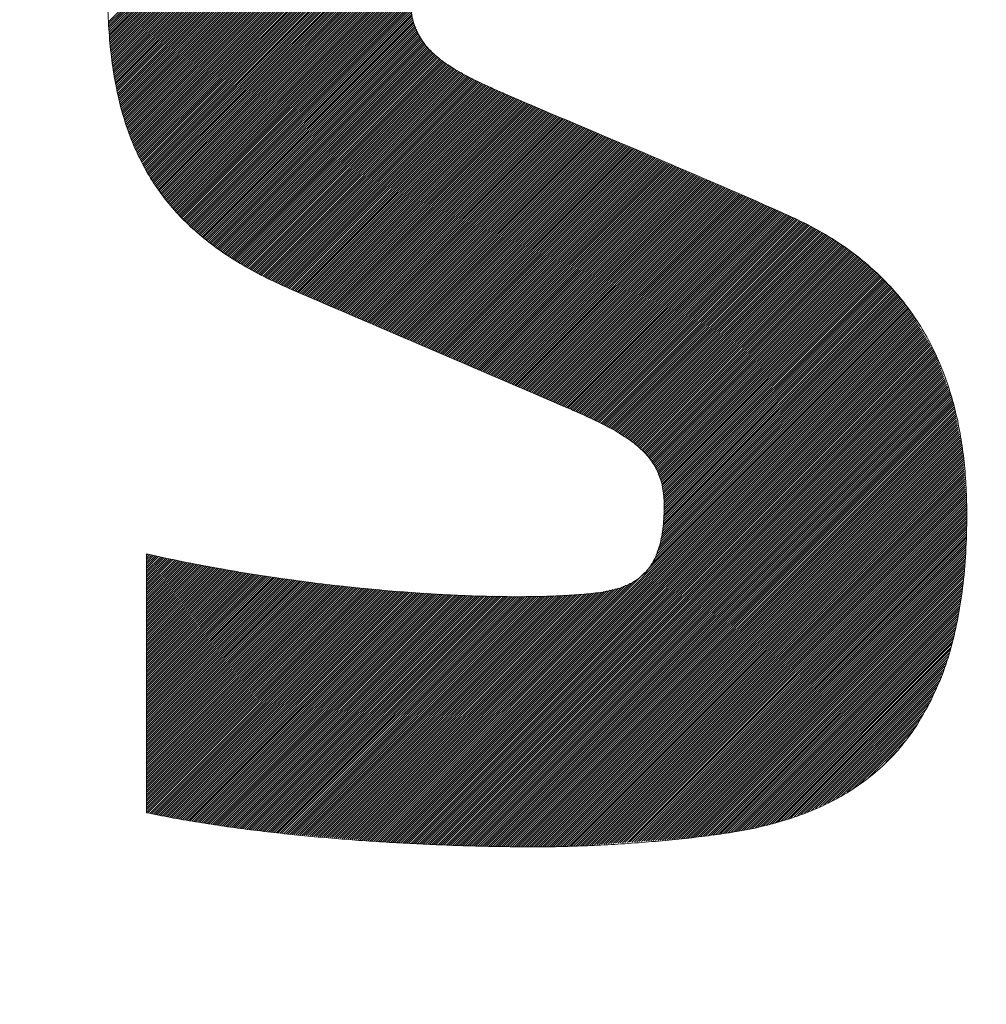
# Model space of a CAD drawing. Header units: millimetres. Extents: x 0 to 1076, y 0 to 742.
# Tile 59 of 124: x 153.4 to 157.36, y 484.41 to 488.45. Entities that reach past the tile are written whole.
import ezdxf

# ---------------------------------------------------------------- set-up
doc = ezdxf.new("R2010")
doc.units = ezdxf.units.MM
doc.header["$LTSCALE"] = 0.454724
doc.layers.add('NoLayerName_001', color=7, linetype='Continuous')
doc.layers.add('NoLayerName_002', color=7, linetype='Continuous')

# ---------------------------------------------------------------- blocks, each defined once
blk = doc.blocks.new('JZB_0009')
at = {"layer": 'NoLayerName_002', "color": 7, "linetype": 'Continuous', "lineweight": 25}
for p, q in [((21.2527, 4.8691), (19.7639, 3.3803)), ((21.2623, 4.8697), (19.7642, 3.3717)), ((21.2718, 4.8704), (19.7645, 3.3631)), ((21.2814, 4.871), (19.7652, 3.3548)), ((21.291, 4.8717), (19.7659, 3.3466)), ((21.3005, 4.8724), (19.7666, 3.3384)), ((21.3101, 4.873), (19.7673, 3.3302)), ((21.3197, 4.8737), (19.7681, 3.3221)), ((21.3293, 4.8744), (19.7688, 3.3139)), ((21.3388, 4.875), (19.7695, 3.3057)), ((21.3484, 4.8757), (19.7702, 3.2975)), ((21.358, 4.8764), (19.7709, 3.2893)), ((21.3676, 4.877), (19.7717, 3.2811)), ((21.3771, 4.8777), (19.7724, 3.273)), ((21.3862, 4.8779), (19.7731, 3.2648)), ((21.3953, 4.8781), (19.7738, 3.2566)), ((21.4044, 4.8783), (19.7746, 3.2484)), ((21.4135, 4.8784), (19.7753, 3.2402)), ((21.4226, 4.8786), (19.7765, 3.2325)), ((21.4317, 4.8788), (19.7776, 3.2247)), ((21.4408, 4.879), (19.7788, 3.217)), ((21.4499, 4.8792), (19.78, 3.2093)), ((21.4589, 4.8793), (19.7812, 3.2016)), ((21.468, 4.8795), (19.7824, 3.1938)), ((21.4771, 4.8797), (19.7836, 3.1861)), ((21.4862, 4.8799), (19.7847, 3.1784)), ((21.4952, 4.8799), (19.7859, 3.1707)), ((21.5041, 4.88), (19.7871, 3.1629)), ((21.5131, 4.88), (19.7883, 3.1552)), ((21.522, 4.88), (19.7895, 3.1475)), ((21.5309, 4.88), (19.7907, 3.1398)), ((21.5398, 4.88), (19.7918, 3.132)), ((21.5487, 4.88), (19.7931, 3.1244)), ((21.5575, 4.8799), (19.7948, 3.1172)), ((21.5663, 4.8798), (19.7965, 3.1099)), ((21.5752, 4.8797), (19.7981, 3.1027)), ((21.584, 4.8797), (19.7998, 3.0955)), ((21.5928, 4.8796), (19.8014, 3.0882)), ((21.6016, 4.8795), (19.8031, 3.081)), ((21.6105, 4.8794), (19.8048, 3.0737)), ((21.6193, 4.8793), (19.8064, 3.0665)), ((21.6281, 4.8792), (19.8081, 3.0592)), ((21.6369, 4.8792), (19.8098, 3.052)), ((21.6458, 4.8791), (19.8114, 3.0447)), ((21.6546, 4.879), (19.8131, 3.0375)), ((21.6633, 4.8788), (19.8147, 3.0302)), ((21.672, 4.8786), (19.8164, 3.023)), ((21.6807, 4.8784), (19.8183, 3.016)), ((21.6894, 4.8781), (19.8205, 3.0093)), ((21.6981, 4.8779), (19.8227, 3.0025)), ((21.7067, 4.8777), (19.8248, 2.9958)), ((21.7154, 4.8775), (19.827, 2.989)), ((21.7241, 4.8772), (19.8291, 2.9823)), ((21.7328, 4.877), (19.8313, 2.9755)), ((21.7415, 4.8768), (19.8334, 2.9687)), ((21.7501, 4.8766), (19.8356, 2.962)), ((21.7588, 4.8763), (19.8377, 2.9552)), ((21.7675, 4.8761), (19.8399, 2.9485)), ((21.7762, 4.8759), (19.8421, 2.9417)), ((21.7849, 4.8757), (19.8442, 2.935)), ((21.7936, 4.8754), (19.8464, 2.9282)), ((21.8022, 4.8752), (19.8485, 2.9215)), ((21.8109, 4.875), (19.8511, 2.9151)), ((21.8196, 4.8747), (19.8537, 2.9089)), ((21.8283, 4.8745), (19.8564, 2.9026)), ((21.837, 4.8743), (19.8591, 2.8964)), ((21.8456, 4.8741), (19.8617, 2.8901)), ((21.8543, 4.8738), (19.8644, 2.8839)), ((21.863, 4.8736), (19.867, 2.8776)), ((21.8717, 4.8734), (19.8697, 2.8714)), ((21.8804, 4.8731), (19.8723, 2.8651)), ((21.8889, 4.8727), (19.875, 2.8588)), ((21.8974, 4.8723), (19.8776, 2.8526)), ((21.9059, 4.8719), (19.8803, 2.8463)), ((21.9144, 4.8715), (19.8829, 2.8401)), ((21.9229, 4.8711), (19.8856, 2.8338)), ((21.9314, 4.8707), (19.8882, 2.8276)), ((21.9399, 4.8703), (19.8914, 2.8218)), ((21.9484, 4.8699), (19.8945, 2.816)), ((21.9569, 4.8695), (19.8977, 2.8103)), ((21.9654, 4.8691), (19.9008, 2.8045)), ((21.9739, 4.8687), (19.904, 2.7988)), ((21.9824, 4.8683), (19.9071, 2.793)), ((21.9909, 4.8678), (19.9103, 2.7873)), ((21.9994, 4.8674), (19.9134, 2.7815)), ((22.0079, 4.867), (19.9166, 2.7757)), ((22.0164, 4.8666), (19.9197, 2.77)), ((22.0249, 4.8662), (19.9229, 2.7642)), ((22.0334, 4.8658), (19.926, 2.7585)), ((22.0419, 4.8654), (19.9292, 2.7527)), ((22.0504, 4.865), (19.9323, 2.747)), ((22.0589, 4.8646), (19.9355, 2.7412)), ((22.0674, 4.8642), (19.9391, 2.7359)), ((22.0759, 4.8638), (19.9427, 2.7306)), ((22.0844, 4.8634), (19.9464, 2.7253)), ((22.0929, 4.863), (19.95, 2.7201)), ((22.1014, 4.8626), (19.9536, 2.7148)), ((22.1099, 4.8621), (19.9573, 2.7095)), ((22.1181, 4.8615), (19.9609, 2.7043)), ((22.1264, 4.8608), (19.9646, 2.699)), ((22.1346, 4.8601), (19.9682, 2.6937)), ((22.1428, 4.8594), (19.9718, 2.6885)), ((22.151, 4.8587), (19.9755, 2.6832)), ((22.1592, 4.858), (19.9791, 2.6779)), ((22.1675, 4.8574), (19.9828, 2.6726)), ((22.1757, 4.8567), (19.9864, 2.6674)), ((21.0618, 3.7339), (19.99, 2.6621)), ((21.0436, 3.7068), (19.9939, 2.6571)), ((21.0353, 3.6896), (19.9981, 2.6523)), ((21.0304, 3.6757), (20.0022, 2.6475)), ((21.0254, 3.6619), (20.0063, 2.6427)), ((21.0205, 3.648), (20.0104, 2.6379)), ((21.0156, 3.6342), (20.0145, 2.6331)), ((21.0139, 3.6236), (20.0186, 2.6283)), ((21.0123, 3.6131), (20.0227, 2.6235)), ((21.0106, 3.6025), (20.0268, 2.6187)), ((21.0089, 3.5919), (20.0309, 2.6139)), ((21.0072, 3.5813), (20.0351, 2.6091)), ((21.0056, 3.5708), (20.0392, 2.6043)), ((21.0039, 3.5602), (20.0433, 2.5995)), ((21.0028, 3.5502), (20.0474, 2.5947)), ((21.0025, 3.541), (20.0515, 2.5899)), ((21.0023, 3.5318), (20.0556, 2.5851)), ((21.002, 3.5227), (20.0601, 2.5808)), ((21.0018, 3.5135), (20.0647, 2.5764)), ((21.0015, 3.5043), (20.0693, 2.5721)), ((21.0013, 3.4952), (20.0738, 2.5677)), ((21.001, 3.486), (20.0784, 2.5634)), ((21.0008, 3.4768), (20.0829, 2.559)), ((21.0005, 3.4677), (20.0875, 2.5547)), ((21.0007, 3.459), (20.0921, 2.5503)), ((21.0018, 3.4512), (20.0966, 2.546)), ((21.0029, 3.4433), (20.1012, 2.5416)), ((21.004, 3.4355), (20.1057, 2.5373)), ((21.0051, 3.4277), (20.1103, 2.5329)), ((21.0062, 3.4199), (20.1149, 2.5286)), ((21.0072, 3.4121), (20.1194, 2.5243)), ((21.0083, 3.4043), (20.124, 2.5199)), ((21.0094, 3.3964), (20.1286, 2.5156)), ((21.0105, 3.3886), (20.1335, 2.5116)), ((21.0127, 3.3819), (20.1384, 2.5076)), ((21.0152, 3.3755), (20.1434, 2.5037)), ((21.0178, 3.3692), (20.1484, 2.4998)), ((21.0203, 3.3628), (20.1534, 2.4959)), ((21.0229, 3.3564), (20.1584, 2.492)), ((21.0254, 3.3501), (20.1634, 2.488)), ((21.0279, 3.3437), (20.1684, 2.4841)), ((21.0305, 3.3373), (20.1734, 2.4802)), ((21.033, 3.3309), (20.1783, 2.4763)), ((21.0356, 3.3246), (20.1833, 2.4723)), ((21.039, 3.3191), (20.1883, 2.4684)), ((21.0428, 3.314), (20.1933, 2.4645)), ((21.0466, 3.3089), (20.1983, 2.4606)), ((21.0504, 3.3037), (20.2033, 2.4567)), ((21.0542, 3.2986), (20.2083, 2.4527)), ((21.058, 3.2935), (20.2133, 2.4489)), ((21.0617, 3.2884), (20.2187, 2.4454)), ((21.0655, 3.2833), (20.2241, 2.4418)), ((21.0693, 3.2782), (20.2295, 2.4383)), ((21.0731, 3.273), (20.2349, 2.4348)), ((21.0769, 3.2679), (20.2403, 2.4313)), ((21.0815, 3.2636), (20.2456, 2.4277)), ((21.0863, 3.2595), (20.251, 2.4242)), ((21.0911, 3.2554), (20.2564, 2.4207)), ((21.0958, 3.2512), (20.2618, 2.4172)), ((21.1006, 3.2471), (20.2672, 2.4136)), ((21.1054, 3.2429), (20.2726, 2.4101)), ((21.1101, 3.2388), (20.2779, 2.4066)), ((21.1149, 3.2347), (20.2833, 2.4031)), ((21.1197, 3.2305), (20.2887, 2.3995)), ((21.1245, 3.2264), (20.2941, 2.396)), ((21.1292, 3.2223), (20.2995, 2.3925)), ((21.134, 3.2181), (20.3049, 2.389)), ((21.1393, 3.2145), (20.3106, 2.3858)), ((21.1448, 3.2111), (20.3164, 2.3827)), ((21.1502, 3.2076), (20.3221, 2.3795)), ((21.1557, 3.2042), (20.3279, 2.3763)), ((21.1612, 3.2007), (20.3336, 2.3732)), ((21.1666, 3.1973), (20.3394, 2.37)), ((21.1721, 3.1938), (20.3451, 2.3669)), ((21.1776, 3.1904), (20.3509, 2.3637)), ((21.183, 3.187), (20.3566, 2.3605)), ((21.1885, 3.1835), (20.3623, 2.3574)), ((21.194, 3.1801), (20.3681, 2.3542)), ((21.1994, 3.1766), (20.3738, 2.3511)), ((21.2049, 3.1732), (20.3796, 2.3479)), ((21.2104, 3.1698), (20.3853, 2.3447)), ((21.2163, 3.1668), (20.3911, 2.3416)), ((21.2222, 3.1638), (20.3968, 2.3384)), ((21.2281, 3.1608), (20.4026, 2.3353)), ((21.2341, 3.1578), (20.4084, 2.3322)), ((21.24, 3.1548), (20.4145, 2.3293)), ((21.2459, 3.1518), (20.4206, 2.3265)), ((21.2518, 3.1489), (20.4266, 2.3237)), ((21.2577, 3.1459), (20.4327, 2.3209)), ((21.2636, 3.1429), (20.4388, 2.318)), ((21.2696, 3.1399), (20.4449, 2.3152)), ((21.2755, 3.1369), (20.451, 2.3124)), ((21.2814, 3.1339), (20.4571, 2.3096)), ((21.2873, 3.1309), (20.4631, 2.3067)), ((21.2932, 3.1279), (20.4692, 2.3039)), ((21.2991, 3.1249), (20.4753, 2.3011)), ((21.3052, 3.122), (20.4814, 2.2982)), ((21.3113, 3.1193), (20.4875, 2.2954)), ((21.3175, 3.1166), (20.4935, 2.2926)), ((21.3237, 3.1138), (20.4996, 2.2898)), ((21.3299, 3.1111), (20.5057, 2.2869)), ((21.336, 3.1084), (20.5118, 2.2841)), ((21.3422, 3.1056), (20.5179, 2.2813)), ((21.3484, 3.1029), (20.524, 2.2786)), ((21.3545, 3.1001), (20.5303, 2.2759)), ((21.3607, 3.0974), (20.5365, 2.2732)), ((21.3669, 3.0947), (20.5428, 2.2705)), ((21.3731, 3.0919), (20.549, 2.2679)), ((21.3792, 3.0892), (20.5552, 2.2652)), ((21.3854, 3.0865), (20.5615, 2.2625)), ((21.3916, 3.0837), (20.5677, 2.2598)), ((21.3977, 3.081), (20.5739, 2.2572)), ((21.4039, 3.0782), (20.5802, 2.2545)), ((21.4101, 3.0755), (20.5864, 2.2518)), ((21.4163, 3.0728), (20.5926, 2.2491)), ((21.4225, 3.0701), (20.5989, 2.2465)), ((21.4288, 3.0675), (20.6051, 2.2438)), ((21.435, 3.0648), (20.6113, 2.2411)), ((21.4412, 3.0621), (20.6176, 2.2385)), ((21.4475, 3.0595), (20.6238, 2.2358)), ((21.4537, 3.0568), (20.63, 2.2331)), ((21.46, 3.0541), (20.6363, 2.2304)), ((21.4662, 3.0515), (20.6425, 2.2278)), ((21.4724, 3.0488), (20.6487, 2.2251)), ((21.4787, 3.0461), (20.655, 2.2224)), ((21.4849, 3.0434), (20.6612, 2.2197)), ((21.4912, 3.0408), (20.6674, 2.2171)), ((21.4974, 3.0381), (20.6737, 2.2144)), ((21.5036, 3.0354), (20.6799, 2.2117)), ((21.5099, 3.0328), (20.6861, 2.209)), ((21.5161, 3.0301), (20.6924, 2.2064)), ((21.5224, 3.0274), (20.6986, 2.2037)), ((21.5286, 3.0248), (20.7049, 2.201)), ((21.5348, 3.0221), (20.7111, 2.1983)), ((21.5411, 3.0194), (20.7173, 2.1957)), ((21.5473, 3.0167), (20.7236, 2.193)), ((21.5535, 3.0141), (20.7298, 2.1903)), ((21.5598, 3.0114), (20.736, 2.1876)), ((21.566, 3.0087), (20.7423, 2.185)), ((21.5723, 3.0061), (20.7485, 2.1823)), ((21.5785, 3.0034), (20.7547, 2.1796)), ((21.5847, 3.0007), (20.761, 2.177)), ((21.591, 2.998), (20.7672, 2.1743)), ((21.5972, 2.9954), (20.7734, 2.1716)), ((21.6034, 2.9927), (20.7797, 2.1689)), ((21.6097, 2.99), (20.7859, 2.1663)), ((21.6159, 2.9874), (20.7921, 2.1636)), ((21.6221, 2.9847), (20.7984, 2.1609)), ((21.6284, 2.982), (20.8046, 2.1582)), ((21.6346, 2.9793), (20.8108, 2.1556)), ((21.6409, 2.9767), (20.8171, 2.1529)), ((21.6471, 2.974), (20.8233, 2.1502)), ((21.6533, 2.9713), (20.8295, 2.1475)), ((21.6596, 2.9687), (20.8358, 2.1449)), ((21.6658, 2.966), (20.842, 2.1422)), ((21.672, 2.9633), (20.8482, 2.1395)), ((21.6783, 2.9606), (20.8545, 2.1368)), ((21.6845, 2.958), (20.8607, 2.1342)), ((21.6908, 2.9553), (20.8669, 2.1315)), ((21.697, 2.9526), (20.8732, 2.1288)), ((21.7032, 2.95), (20.8794, 2.1261)), ((21.7095, 2.9473), (20.8856, 2.1235)), ((21.7157, 2.9446), (20.8919, 2.1208)), ((21.7219, 2.9419), (20.8981, 2.1181)), ((21.7282, 2.9393), (20.9044, 2.1154)), ((21.7344, 2.9366), (20.9106, 2.1128)), ((21.7406, 2.9339), (20.9168, 2.1101)), ((21.7469, 2.9312), (20.9231, 2.1074)), ((21.7531, 2.9286), (20.9293, 2.1047)), ((21.7593, 2.9259), (20.9355, 2.1021)), ((21.7656, 2.9232), (20.9418, 2.0994)), ((21.7718, 2.9206), (20.948, 2.0967)), ((21.7781, 2.9179), (20.9542, 2.0941)), ((21.7843, 2.9152), (20.9605, 2.0914)), ((21.7905, 2.9125), (20.9667, 2.0887)), ((21.7968, 2.9099), (20.9729, 2.086)), ((21.803, 2.9072), (20.9792, 2.0834)), ((21.8092, 2.9045), (20.9854, 2.0807)), ((21.8155, 2.9018), (20.9916, 2.078)), ((21.8217, 2.8992), (20.9979, 2.0753)), ((21.8279, 2.8965), (21.0041, 2.0727)), ((21.8342, 2.8938), (21.0103, 2.07)), ((21.8404, 2.8912), (21.0166, 2.0673)), ((21.8466, 2.8885), (21.0228, 2.0646)), ((21.8529, 2.8858), (21.029, 2.062)), ((21.8591, 2.8831), (21.0353, 2.0593)), ((21.8653, 2.8805), (21.0415, 2.0566)), ((21.8716, 2.8778), (21.0477, 2.0539)), ((21.8778, 2.8751), (21.054, 2.0513)), ((21.8841, 2.8724), (21.0602, 2.0486)), ((21.8903, 2.8698), (21.0664, 2.0459)), ((21.8965, 2.8671), (21.0727, 2.0432)), ((21.9028, 2.8644), (21.0789, 2.0406)), ((21.909, 2.8617), (21.0851, 2.0379)), ((21.9152, 2.8591), (21.0914, 2.0352)), ((21.9215, 2.8564), (21.0976, 2.0325)), ((21.9277, 2.8537), (21.1038, 2.0299)), ((21.9339, 2.8511), (21.1101, 2.0272)), ((21.9402, 2.8484), (21.1163, 2.0245)), ((21.9464, 2.8457), (21.1225, 2.0218)), ((21.9526, 2.843), (21.1288, 2.0192)), ((21.9589, 2.8404), (21.135, 2.0165)), ((21.9651, 2.8377), (21.1413, 2.0138)), ((21.9713, 2.835), (21.1475, 2.0112)), ((21.9776, 2.8323), (21.1537, 2.0085)), ((21.9838, 2.8297), (21.16, 2.0058)), ((21.9901, 2.827), (21.1662, 2.0031)), ((21.9963, 2.8243), (21.1724, 2.0005)), ((22.0025, 2.8216), (21.1787, 1.9978)), ((22.0088, 2.819), (21.1849, 1.9951)), ((22.015, 2.8163), (21.1911, 1.9924)), ((22.0212, 2.8136), (21.1974, 1.9898)), ((22.0275, 2.811), (21.2036, 1.9871)), ((22.0337, 2.8083), (21.2098, 1.9844)), ((22.0399, 2.8056), (21.2161, 1.9817)), ((22.0462, 2.8029), (21.2223, 1.9791)), ((22.0524, 2.8003), (21.2285, 1.9764)), ((22.0586, 2.7976), (21.2348, 1.9737)), ((22.0649, 2.7949), (21.241, 1.971)), ((22.0711, 2.7922), (21.2472, 1.9684)), ((22.0773, 2.7896), (21.2535, 1.9657)), ((22.0836, 2.7869), (21.2597, 1.963)), ((22.0898, 2.7842), (21.2659, 1.9603)), ((22.096, 2.7815), (21.2722, 1.9577)), ((22.1023, 2.7789), (21.2784, 1.955)), ((22.1085, 2.7762), (21.2846, 1.9523)), ((22.1148, 2.7735), (21.2909, 1.9497)), ((22.121, 2.7709), (21.2971, 1.947)), ((22.1272, 2.7682), (21.3033, 1.9443)), ((22.1335, 2.7655), (21.3096, 1.9416)), ((22.1397, 2.7628), (21.3158, 1.939)), ((22.1459, 2.7602), (21.3221, 1.9363)), ((22.1522, 2.7575), (21.3283, 1.9336)), ((22.1584, 2.7548), (21.3345, 1.9309)), ((22.1646, 2.7521), (21.3408, 1.9283)), ((22.1709, 2.7495), (21.347, 1.9256)), ((22.1771, 2.7468), (21.3532, 1.9229)), ((22.1833, 2.7441), (21.3595, 1.9202)), ((22.1896, 2.7414), (21.3657, 1.9176)), ((22.1958, 2.7388), (21.3719, 1.9149)), ((22.202, 2.7361), (21.3782, 1.9122)), ((22.2083, 2.7334), (21.3844, 1.9095)), ((22.2145, 2.7308), (21.3906, 1.9069)), ((22.2208, 2.7281), (21.3969, 1.9042)), ((22.227, 2.7254), (21.4031, 1.9015)), ((22.2332, 2.7227), (21.4093, 1.8989)), ((22.2395, 2.7201), (21.4156, 1.8962)), ((22.2457, 2.7174), (21.4218, 1.8935)), ((22.2519, 2.7147), (21.4281, 1.8908)), ((22.2582, 2.712), (21.4343, 1.8882)), ((22.2644, 2.7094), (21.4405, 1.8855)), ((22.2706, 2.7067), (21.4468, 1.8828)), ((22.2769, 2.704), (21.453, 1.8802)), ((22.2831, 2.7013), (21.4592, 1.8775)), ((22.2893, 2.6987), (21.4655, 1.8748)), ((22.2956, 2.696), (21.4717, 1.8721)), ((22.3018, 2.6933), (21.4779, 1.8695)), ((22.308, 2.6907), (21.4842, 1.8668)), ((22.3143, 2.688), (21.4904, 1.8641)), ((22.3205, 2.6853), (21.4966, 1.8614)), ((22.3268, 2.6826), (21.5029, 1.8588)), ((22.333, 2.68), (21.5091, 1.8561)), ((22.3392, 2.6773), (21.5153, 1.8534)), ((22.3455, 2.6746), (21.5215, 1.8507)), ((22.3517, 2.6719), (21.5277, 1.848)), ((22.3579, 2.6693), (21.5339, 1.8453)), ((22.3642, 2.6666), (21.5401, 1.8426)), ((22.3704, 2.6639), (21.5463, 1.8399)), ((22.3766, 2.6613), (21.5526, 1.8372)), ((22.3829, 2.6586), (21.5588, 1.8345)), ((22.3891, 2.6559), (21.565, 1.8318)), ((22.3953, 2.6532), (21.5712, 1.8291)), ((22.4016, 2.6506), (21.5774, 1.8264)), ((22.4078, 2.6479), (21.5836, 1.8237)), ((22.4141, 2.6452), (21.5898, 1.821)), ((22.4203, 2.6425), (21.596, 1.8183)), ((22.4265, 2.6399), (21.6022, 1.8156)), ((22.4328, 2.6372), (21.6084, 1.8128)), ((22.439, 2.6345), (21.6146, 1.8101)), ((22.4452, 2.6319), (21.6208, 1.8074)), ((22.4515, 2.6292), (21.627, 1.8047)), ((22.4577, 2.6265), (21.6332, 1.802)), ((22.4639, 2.6238), (21.6394, 1.7993)), ((22.4702, 2.6212), (21.6456, 1.7966)), ((22.4764, 2.6185), (21.6518, 1.7939)), ((22.4826, 2.6158), (21.6581, 1.7912)), ((22.4889, 2.6131), (21.6643, 1.7885)), ((22.4951, 2.6105), (21.6705, 1.7858)), ((22.5014, 2.6078), (21.6767, 1.7831)), ((22.5076, 2.6051), (21.6829, 1.7804)), ((22.5138, 2.6025), (21.6891, 1.7777)), ((22.5201, 2.5998), (21.6953, 1.775)), ((22.5261, 2.5969), (21.7015, 1.7723)), ((22.5321, 2.594), (21.7077, 1.7696)), ((22.5382, 2.5912), (21.7139, 1.7669)), ((22.5442, 2.5883), (21.7201, 1.7642)), ((22.5503, 2.5855), (21.7263, 1.7615)), ((22.5563, 2.5826), (21.7325, 1.7588)), ((22.5624, 2.5797), (21.7387, 1.756)), ((22.5684, 2.5769), (21.7446, 1.753)), ((22.5744, 2.574), (21.7505, 1.7501)), ((22.5805, 2.5711), (21.7564, 1.7471)), ((22.5865, 2.5683), (21.7623, 1.7441)), ((22.5926, 2.5654), (21.7682, 1.7411)), ((22.5986, 2.5625), (21.7741, 1.7381)), ((22.6047, 2.5597), (21.7801, 1.7351)), ((22.6107, 2.5568), (21.786, 1.7321)), ((22.6167, 2.5539), (21.7919, 1.7291)), ((22.6228, 2.5511), (21.7978, 1.7261)), ((22.6288, 2.5482), (21.8037, 1.7231)), ((22.6347, 2.5452), (21.8096, 1.7201)), ((22.6404, 2.5419), (21.8155, 1.7171)), ((22.646, 2.5387), (21.8214, 1.7141)), ((22.6517, 2.5354), (21.8274, 1.7111)), ((22.6573, 2.5321), (21.833, 1.7079)), ((22.663, 2.5289), (21.8385, 1.7044)), ((22.6686, 2.5256), (21.8439, 1.701)), ((22.6742, 2.5224), (21.8494, 1.6975)), ((22.6799, 2.5191), (21.8549, 1.6941)), ((22.6855, 2.5158), (21.8603, 1.6906)), ((22.6912, 2.5126), (21.8658, 1.6872)), ((22.6968, 2.5093), (21.8712, 1.6837)), ((22.7025, 2.506), (21.8767, 1.6803)), ((22.7081, 2.5028), (21.8822, 1.6768)), ((22.7138, 2.4995), (21.8876, 1.6734)), ((22.7194, 2.4962), (21.8931, 1.6699)), ((22.725, 2.493), (21.8985, 1.6665)), ((22.7307, 2.4897), (21.904, 1.663)), ((22.7362, 2.4864), (21.9089, 1.659)), ((22.7415, 2.4827), (21.9136, 1.6548)), ((22.7467, 2.479), (21.9184, 1.6507)), ((22.752, 2.4753), (21.9232, 1.6465)), ((22.7572, 2.4717), (21.9279, 1.6424)), ((22.7624, 2.468), (21.9327, 1.6382)), ((22.7677, 2.4643), (21.9374, 1.6341)), ((22.7729, 2.4607), (21.9422, 1.63)), ((22.7781, 2.457), (21.947, 1.6258)), ((22.7834, 2.4533), (21.9517, 1.6217)), ((22.7886, 2.4496), (21.9565, 1.6175)), ((22.7938, 2.446), (21.9613, 1.6134)), ((22.7991, 2.4423), (21.9653, 1.6085)), ((22.8043, 2.4386), (21.9691, 1.6034)), ((22.8095, 2.4349), (21.9729, 1.5983)), ((22.8148, 2.4313), (21.9767, 1.5932)), ((22.82, 2.4276), (21.9805, 1.588)), ((22.8253, 2.4239), (21.9843, 1.5829)), ((22.8303, 2.42), (21.9881, 1.5778)), ((22.8351, 2.4159), (21.9918, 1.5727)), ((22.8399, 2.4118), (21.9956, 1.5676)), ((22.8447, 2.4077), (21.9994, 1.5625)), ((22.8495, 2.4037), (22.0032, 1.5573)), ((22.8543, 2.3996), (22.0059, 1.5512)), ((22.8592, 2.3955), (22.0085, 1.5448)), ((22.864, 2.3914), (22.011, 1.5384)), ((22.8688, 2.3873), (22.0136, 1.5321)), ((22.8736, 2.3832), (22.0161, 1.5257)), ((22.8784, 2.3791), (22.0187, 1.5193)), ((22.8833, 2.375), (22.0212, 1.513)), ((22.8881, 2.3709), (22.0238, 1.5066)), ((22.8929, 2.3668), (22.0263, 1.5003)), ((22.8977, 2.3627), (22.0288, 1.4939)), ((22.9025, 2.3587), (22.0302, 1.4863)), ((22.9073, 2.3546), (22.0313, 1.4785)), ((22.912, 2.3503), (22.0324, 1.4707)), ((22.9164, 2.3458), (22.0335, 1.4629)), ((22.9208, 2.3413), (22.0346, 1.4551)), ((22.9252, 2.3368), (22.0357, 1.4473)), ((22.9296, 2.3323), (22.0368, 1.4395)), ((22.934, 2.3277), (22.0379, 1.4317)), ((22.9603, 2.3006), (22.0387, 1.379)), ((22.9559, 2.3051), (22.0389, 1.3882)), ((22.9383, 2.3232), (22.039, 1.4238)), ((22.9515, 2.3097), (22.0392, 1.3973)), ((22.9471, 2.3142), (22.0394, 1.4065)), ((22.9427, 2.3187), (22.0397, 1.4156)), ((22.9943, 2.2633), (22.0335, 1.3026)), ((22.9903, 2.2683), (22.0352, 1.3132)), ((22.9864, 2.2732), (22.0369, 1.3237)), ((22.9823, 2.278), (22.0374, 1.3332)), ((22.9779, 2.2826), (22.0377, 1.3423)), ((22.9735, 2.2871), (22.0379, 1.3515)), ((22.9691, 2.2916), (22.0382, 1.3607)), ((22.9647, 2.2961), (22.0384, 1.3698)), ((23.0299, 2.2188), (22.007, 1.1959)), ((23.0259, 2.2237), (22.0119, 1.2097)), ((23.022, 2.2287), (22.0168, 1.2235)), ((23.018, 2.2336), (22.0218, 1.2374)), ((23.0141, 2.2386), (22.0252, 1.2498)), ((23.0101, 2.2435), (22.0269, 1.2603)), ((23.0062, 2.2485), (22.0286, 1.2709)), ((23.0022, 2.2534), (22.0302, 1.2815)), ((22.9982, 2.2584), (22.0319, 1.292)), ((23.0457, 2.199), (20.8693, 0.0225)), ((23.0494, 2.1938), (20.8775, 0.0219)), ((23.0527, 2.1882), (20.8857, 0.0212)), ((23.056, 2.1826), (20.894, 0.0205)), ((23.0418, 2.2039), (21.9681, 1.1303)), ((23.0378, 2.2089), (21.9863, 1.1574)), ((23.0338, 2.2138), (22.0021, 1.182)), ((23.0593, 2.1769), (20.9022, 0.0198)), ((23.0626, 2.1713), (20.9104, 0.0191)), ((23.0659, 2.1657), (20.9186, 0.0184)), ((23.0692, 2.1601), (20.9269, 0.0178)), ((23.0725, 2.1545), (20.9353, 0.0173)), ((23.0758, 2.1489), (20.9438, 0.0169)), ((23.0791, 2.1432), (20.9523, 0.0165)), ((23.0824, 2.1376), (20.9608, 0.0161)), ((23.0857, 2.132), (20.9693, 0.0157)), ((23.089, 2.1264), (20.9778, 0.0153)), ((23.0923, 2.1208), (20.9863, 0.0149)), ((23.0955, 2.1152), (20.9948, 0.0145)), ((23.0988, 2.1095), (21.0033, 0.0141)), ((23.1021, 2.1039), (21.0119, 0.0137)), ((23.1054, 2.0983), (21.0204, 0.0133)), ((23.1087, 2.0927), (21.0289, 0.0129)), ((23.112, 2.0871), (21.0374, 0.0125)), ((23.1153, 2.0815), (21.0459, 0.0121)), ((23.1186, 2.0759), (21.0544, 0.0117)), ((23.1219, 2.0702), (21.0629, 0.0113)), ((23.1252, 2.0646), (21.0714, 0.0108)), ((23.1285, 2.059), (21.0799, 0.0104)), ((23.1318, 2.0534), (21.0884, 0.01)), ((23.1351, 2.0478), (21.0969, 0.0096)), ((23.1383, 2.0422), (21.1054, 0.0092)), ((23.1416, 2.0365), (21.1139, 0.0088)), ((23.1449, 2.0309), (21.1224, 0.0084)), ((23.1482, 2.0253), (21.131, 0.008)), ((23.1515, 2.0197), (21.1395, 0.0076)), ((23.1539, 2.0132), (21.148, 0.0072)), ((23.1563, 2.0067), (21.1565, 0.0068)), ((23.1587, 2.0002), (21.1651, 0.0065)), ((23.1611, 1.9936), (21.1738, 0.0063)), ((23.1635, 1.9871), (21.1825, 0.0061)), ((23.1659, 1.9806), (21.1911, 0.0059)), ((23.1683, 1.9741), (21.1998, 0.0057)), ((23.1706, 1.9675), (21.2085, 0.0054)), ((23.173, 1.961), (21.2172, 0.0052)), ((23.1754, 1.9545), (21.2259, 0.005)), ((23.1778, 1.948), (21.2346, 0.0048)), ((23.1802, 1.9415), (21.2433, 0.0045)), ((23.1826, 1.9349), (21.252, 0.0043)), ((23.185, 1.9284), (21.2606, 0.0041)), ((23.1873, 1.9219), (21.2693, 0.0039)), ((23.1897, 1.9154), (21.278, 0.0037)), ((23.1921, 1.9089), (21.2867, 0.0034)), ((23.1945, 1.9023), (21.2954, 0.0032)), ((23.1969, 1.8958), (21.3041, 0.003)), ((23.1993, 1.8893), (21.3128, 0.0028)), ((23.2017, 1.8828), (21.3214, 0.0025)), ((23.2041, 1.8763), (21.3301, 0.0023)), ((23.2064, 1.8697), (21.3388, 0.0021)), ((23.2088, 1.8632), (21.3475, 0.0019)), ((23.2112, 1.8567), (21.3562, 0.0017)), ((23.2136, 1.8502), (21.3649, 0.0014)), ((23.216, 1.8436), (21.3736, 0.0012)), ((23.2184, 1.8371), (21.3823, 0.001)), ((23.2208, 1.8306), (21.3911, 0.0009)), ((23.223, 1.8239), (21.3999, 0.0009)), ((23.2245, 1.8165), (21.4088, 0.0008)), ((23.226, 1.8091), (21.4176, 0.0007)), ((23.2274, 1.8016), (21.4264, 0.0006)), ((23.2289, 1.7942), (21.4352, 0.0005)), ((23.2304, 1.7868), (21.4441, 0.0004)), ((23.2318, 1.7793), (21.4529, 0.0004)), ((23.2333, 1.7719), (21.4617, 0.0003)), ((23.2348, 1.7644), (21.4705, 0.0002)), ((23.2363, 1.757), (21.4794, 0.0001)), ((23.2377, 1.7496), (21.4882, 0)), ((23.2392, 1.7421), (21.4971, 0)), ((23.2407, 1.7347), (21.506, 0)), ((23.2421, 1.7273), (21.5149, 0)), ((23.2436, 1.7198), (21.5238, 0)), ((23.2451, 1.7124), (21.5327, 0)), ((23.2466, 1.7049), (21.5417, 0.0001)), ((23.248, 1.6975), (21.5506, 0.0001)), ((23.2495, 1.6901), (21.5597, 0.0002)), ((23.251, 1.6826), (21.5688, 0.0004)), ((23.2524, 1.6752), (21.5779, 0.0006)), ((23.2539, 1.6678), (21.5869, 0.0008)), ((23.2554, 1.6603), (21.596, 0.001)), ((23.2568, 1.6529), (21.6051, 0.0012)), ((23.2583, 1.6454), (21.6142, 0.0013)), ((23.2598, 1.638), (21.6233, 0.0015)), ((23.2613, 1.6306), (21.6324, 0.0017)), ((23.2627, 1.6231), (21.6415, 0.0019)), ((23.2642, 1.6157), (21.6506, 0.0021)), ((23.265, 1.6076), (21.6597, 0.0022)), ((23.2656, 1.5993), (21.6691, 0.0028)), ((23.2661, 1.5909), (21.6787, 0.0034)), ((23.2667, 1.5825), (21.6882, 0.0041)), ((23.2673, 1.5742), (21.6978, 0.0048)), ((23.2678, 1.5658), (21.7074, 0.0054)), ((23.2684, 1.5575), (21.717, 0.0061)), ((23.2689, 1.5491), (21.7265, 0.0067)), ((23.2695, 1.5408), (21.7361, 0.0074)), ((23.27, 1.5324), (21.7457, 0.0081)), ((23.2706, 1.5241), (21.7552, 0.0087)), ((23.2711, 1.5157), (21.7648, 0.0094)), ((23.2717, 1.5074), (21.7744, 0.0101)), ((23.2723, 1.499), (21.784, 0.0107)), ((23.2728, 1.4907), (21.7935, 0.0114)), ((23.2734, 1.4823), (21.8031, 0.0121)), ((23.2739, 1.474), (21.8127, 0.0127)), ((23.2745, 1.4656), (21.8223, 0.0134)), ((23.275, 1.4573), (21.8318, 0.0141)), ((23.2756, 1.4489), (21.8414, 0.0147)), ((23.2761, 1.4406), (21.851, 0.0154)), ((23.2767, 1.4322), (21.8606, 0.0161)), ((23.2773, 1.4238), (21.8701, 0.0167)), ((23.2778, 1.4155), (21.8797, 0.0174)), ((23.2784, 1.4071), (21.8893, 0.0181)), ((23.2789, 1.3988), (21.8988, 0.0187)), ((23.2795, 1.3904), (21.9084, 0.0194)), ((23.2798, 1.3818), (21.918, 0.02)), ((23.2798, 1.373), (21.9276, 0.0207)), ((23.2799, 1.3641), (21.9371, 0.0214)), ((23.2799, 1.3552), (21.9467, 0.022)), ((23.2798, 1.3462), (21.9563, 0.0227)), ((23.2797, 1.3373), (21.9659, 0.0234)), ((23.2797, 1.3283), (21.9754, 0.024)), ((23.2796, 1.3193), (21.985, 0.0247)), ((23.2794, 1.3102), (21.9946, 0.0254)), ((23.2792, 1.301), (22.0042, 0.026)), ((23.2789, 1.2918), (22.0137, 0.0267)), ((23.2786, 1.2827), (22.0233, 0.0274)), ((23.2783, 1.2735), (22.0329, 0.028)), ((23.278, 1.2643), (22.0425, 0.0287)), ((23.2777, 1.2551), (22.052, 0.0294)), ((23.2775, 1.2459), (22.0616, 0.03)), ((23.2772, 1.2367), (22.0712, 0.0307)), ((23.2766, 1.2273), (22.0807, 0.0314)), ((23.2759, 1.2176), (22.0903, 0.032)), ((19.9253, 1.1987), (19.9201, 1.1936)), ((19.9326, 1.1971), (19.9201, 1.1847)), ((19.9398, 1.1955), (19.9201, 1.1758)), ((19.9472, 1.1939), (19.9201, 1.1669)), ((19.9545, 1.1923), (19.9201, 1.1579)), ((19.9618, 1.1907), (19.9201, 1.149)), ((19.9691, 1.1891), (19.9201, 1.1401)), ((19.9764, 1.1875), (19.9201, 1.1312)), ((19.9838, 1.186), (19.9201, 1.1223)), ((19.9911, 1.1844), (19.9201, 1.1134)), ((19.9985, 1.1829), (19.9201, 1.1045)), ((20.0059, 1.1813), (19.9201, 1.0956)), ((20.0133, 1.1798), (19.9201, 1.0867)), ((20.0206, 1.1783), (19.9201, 1.0777)), ((20.028, 1.1767), (19.9201, 1.0688)), ((20.0354, 1.1752), (19.9201, 1.0599)), ((20.0427, 1.1737), (19.9201, 1.051)), ((20.0501, 1.1721), (19.9201, 1.0421)), ((20.0575, 1.1706), (19.9201, 1.0332)), ((23.2751, 1.2079), (22.0999, 0.0327)), ((23.2744, 1.1982), (22.1095, 0.0333)), ((23.2736, 1.1886), (22.119, 0.034)), ((23.2728, 1.1789), (22.1286, 0.0347)), ((20.1708, 1.1502), (19.92, 0.8995)), ((20.1783, 1.1489), (19.92, 0.8906)), ((20.1859, 1.1475), (19.92, 0.8817)), ((20.1934, 1.1462), (19.92, 0.8728)), ((20.201, 1.1448), (19.92, 0.8639)), ((20.2085, 1.1434), (19.92, 0.855)), ((20.2161, 1.1421), (19.92, 0.8461)), ((20.2236, 1.1407), (19.92, 0.8371)), ((20.2312, 1.1394), (19.92, 0.8282)), ((20.2387, 1.138), (19.92, 0.8193)), ((20.2463, 1.1366), (19.92, 0.8104)), ((20.2538, 1.1353), (19.92, 0.8015)), ((20.2614, 1.1339), (19.92, 0.7926)), ((20.2689, 1.1326), (19.92, 0.7837)), ((20.2765, 1.1312), (19.92, 0.7748)), ((20.284, 1.1299), (19.92, 0.7659)), ((20.0651, 1.1693), (19.9201, 1.0243)), ((20.0726, 1.1679), (19.9201, 1.0154)), ((20.0802, 1.1665), (19.9201, 1.0065)), ((20.0877, 1.1652), (19.9201, 0.9975)), ((20.0953, 1.1638), (19.9201, 0.9886)), ((20.1028, 1.1625), (19.9201, 0.9797)), ((20.1104, 1.1611), (19.9201, 0.9708)), ((20.1179, 1.1598), (19.9201, 0.9619)), ((20.1255, 1.1584), (19.9201, 0.953)), ((20.133, 1.157), (19.9201, 0.9441)), ((20.1406, 1.1557), (19.9201, 0.9352)), ((20.1481, 1.1543), (19.9201, 0.9263)), ((20.1557, 1.153), (19.9201, 0.9173)), ((20.1632, 1.1516), (19.9201, 0.9084)), ((23.2721, 1.1692), (22.1388, 0.0359)), ((23.2713, 1.1595), (22.1489, 0.0372)), ((23.2705, 1.1499), (22.1591, 0.0384)), ((23.2698, 1.1402), (22.1692, 0.0396)), ((23.269, 1.1305), (22.1793, 0.0409)), ((20.4456, 1.1043), (19.9199, 0.5787)), ((20.4534, 1.1032), (19.9199, 0.5698)), ((20.4612, 1.1022), (19.9199, 0.5609)), ((20.469, 1.1011), (19.9199, 0.552)), ((20.4769, 1.1), (19.9199, 0.5431)), ((20.4847, 1.0989), (19.9199, 0.5342)), ((20.4925, 1.0978), (19.9199, 0.5253)), ((20.5003, 1.0967), (19.9199, 0.5163)), ((20.5082, 1.0957), (19.9199, 0.5074)), ((20.516, 1.0946), (19.9199, 0.4985)), ((20.5238, 1.0935), (19.9199, 0.4896)), ((20.5316, 1.0924), (19.9199, 0.4807)), ((20.5395, 1.0913), (19.9199, 0.4718)), ((20.5473, 1.0902), (19.9199, 0.4629)), ((20.5551, 1.0892), (19.9199, 0.454)), ((20.2916, 1.1285), (19.92, 0.7569)), ((20.2991, 1.1271), (19.92, 0.748)), ((20.3067, 1.1258), (19.92, 0.7391)), ((20.3142, 1.1244), (19.92, 0.7302)), ((20.3218, 1.1231), (19.92, 0.7213)), ((20.3293, 1.1217), (19.92, 0.7124)), ((20.3368, 1.1203), (19.92, 0.7035)), ((20.3444, 1.119), (19.92, 0.6946)), ((20.3519, 1.1176), (19.92, 0.6857)), ((20.3595, 1.1163), (19.92, 0.6767)), ((20.3673, 1.1152), (19.92, 0.6678)), ((20.3751, 1.1141), (19.92, 0.6589)), ((20.383, 1.113), (19.92, 0.65)), ((20.3908, 1.1119), (19.92, 0.6411)), ((20.3986, 1.1108), (19.92, 0.6322)), ((20.4064, 1.1097), (19.92, 0.6233)), ((20.4143, 1.1087), (19.92, 0.6144)), ((20.4221, 1.1076), (19.92, 0.6055)), ((20.4299, 1.1065), (19.92, 0.5965)), ((20.4377, 1.1054), (19.92, 0.5876)), ((21.9616, 1.1237), (20.8611, 0.0232)), ((23.2682, 1.1209), (22.1895, 0.0421)), ((23.2675, 1.1112), (22.1996, 0.0433)), ((23.2667, 1.1015), (22.2097, 0.0445)), ((23.266, 1.0918), (22.2199, 0.0458)), ((20.7297, 1.0677), (19.9198, 0.2579)), ((20.7378, 1.0669), (19.9198, 0.249)), ((20.7459, 1.0661), (19.9198, 0.2401)), ((20.754, 1.0653), (19.9198, 0.2312)), ((20.7621, 1.0645), (19.9198, 0.2223)), ((20.7702, 1.0637), (19.9198, 0.2134)), ((20.7783, 1.0629), (19.9198, 0.2044)), ((20.7864, 1.0621), (19.9198, 0.1955)), ((20.7945, 1.0613), (19.9198, 0.1866)), ((20.8026, 1.0604), (19.9198, 0.1777)), ((20.8107, 1.0596), (19.9198, 0.1688)), ((20.8188, 1.0588), (19.9198, 0.1599)), ((20.8269, 1.058), (19.9198, 0.151)), ((20.8349, 1.0572), (19.9198, 0.1421)), ((20.5629, 1.0881), (19.9199, 0.4451)), ((20.5708, 1.087), (19.9199, 0.4361)), ((20.5786, 1.0859), (19.9199, 0.4272)), ((20.5864, 1.0848), (19.9199, 0.4183)), ((20.5942, 1.0838), (19.9199, 0.4094)), ((20.6021, 1.0827), (19.9199, 0.4005)), ((20.6099, 1.0816), (19.9199, 0.3916)), ((20.6177, 1.0805), (19.9199, 0.3827)), ((20.6255, 1.0794), (19.9199, 0.3738)), ((20.6334, 1.0783), (19.9199, 0.3649)), ((20.6412, 1.0773), (19.9199, 0.3559)), ((20.649, 1.0762), (19.9199, 0.347)), ((20.6568, 1.0751), (19.9199, 0.3381)), ((20.6649, 1.0742), (19.9199, 0.3292)), ((20.673, 1.0734), (19.9199, 0.3203)), ((20.6811, 1.0726), (19.9199, 0.3114)), ((20.6892, 1.0718), (19.9199, 0.3025)), ((20.6973, 1.071), (19.9199, 0.2936)), ((20.7054, 1.0702), (19.9199, 0.2847)), ((20.7135, 1.0694), (19.9199, 0.2757)), ((20.7216, 1.0685), (19.9199, 0.2668)), ((20.843, 1.0564), (19.9255, 0.1388)), ((20.8511, 1.0556), (19.9328, 0.1373)), ((20.8592, 1.0548), (19.9402, 0.1358)), ((20.8673, 1.054), (19.9476, 0.1343)), ((20.8754, 1.0532), (19.955, 0.1327)), ((20.8835, 1.0524), (19.9624, 0.1313)), ((20.8916, 1.0515), (19.9699, 0.1298)), ((20.8997, 1.0507), (19.9774, 0.1284)), ((20.9078, 1.0499), (19.9848, 0.1269)), ((20.9159, 1.0491), (19.9923, 0.1255)), ((21.8176, 1.051), (20.7953, 0.0287)), ((21.8293, 1.0538), (20.8035, 0.028)), ((21.841, 1.0566), (20.8117, 0.0273)), ((21.8527, 1.0594), (20.8199, 0.0266)), ((21.8661, 1.0639), (20.8282, 0.026)), ((21.8827, 1.0716), (20.8364, 0.0253)), ((21.8994, 1.0793), (20.8446, 0.0246)), ((21.916, 1.087), (20.8528, 0.0239)), ((23.2652, 1.0822), (22.23, 0.047)), ((23.2639, 1.072), (22.2402, 0.0483)), ((23.2623, 1.0615), (22.2506, 0.0497)), ((23.2607, 1.051), (22.2609, 0.0512)), ((20.924, 1.0483), (19.9998, 0.124)), ((20.9321, 1.0475), (20.0072, 0.1226)), ((20.9402, 1.0467), (20.0148, 0.1212)), ((20.9485, 1.046), (20.0224, 0.1199)), ((20.9569, 1.0455), (20.03, 0.1187)), ((20.9653, 1.045), (20.0377, 0.1174)), ((20.9736, 1.0445), (20.0453, 0.1162)), ((20.982, 1.0439), (20.053, 0.1149)), ((20.9904, 1.0434), (20.0606, 0.1136)), ((20.9988, 1.0429), (20.0683, 0.1124)), ((21.0072, 1.0424), (20.0759, 0.1111)), ((21.0156, 1.0419), (20.0836, 0.1098)), ((21.024, 1.0413), (20.0912, 0.1086)), ((21.0324, 1.0408), (20.0989, 0.1073)), ((21.0408, 1.0403), (20.1065, 0.1061)), ((21.0491, 1.0398), (20.1142, 0.1048)), ((21.0575, 1.0393), (20.1218, 0.1035)), ((21.0659, 1.0387), (20.1295, 0.1023)), ((21.0743, 1.0382), (20.1371, 0.101)), ((21.0827, 1.0377), (20.1447, 0.0998)), ((21.0911, 1.0372), (20.1524, 0.0985)), ((21.0995, 1.0367), (20.16, 0.0972)), ((21.1079, 1.0361), (20.1677, 0.096)), ((21.1163, 1.0356), (20.1753, 0.0947)), ((21.1246, 1.0351), (20.183, 0.0934)), ((21.133, 1.0346), (20.1906, 0.0922)), ((21.1414, 1.0341), (20.1983, 0.0909)), ((21.1498, 1.0335), (20.2059, 0.0897)), ((21.1582, 1.033), (20.2136, 0.0884)), ((21.1666, 1.0325), (20.2212, 0.0871)), ((21.175, 1.032), (20.2289, 0.0859)), ((21.1834, 1.0315), (20.2367, 0.0849)), ((21.1918, 1.0309), (20.2447, 0.0839)), ((21.2001, 1.0304), (20.2526, 0.0828)), ((21.2085, 1.0299), (20.2605, 0.0818)), ((21.2172, 1.0297), (20.2684, 0.0808)), ((21.2259, 1.0295), (20.2763, 0.0798)), ((21.2347, 1.0293), (20.2842, 0.0788)), ((21.2434, 1.0291), (20.2921, 0.0778)), ((21.2521, 1.029), (20.3, 0.0768)), ((21.2608, 1.0288), (20.3079, 0.0758)), ((21.2696, 1.0286), (20.3158, 0.0748)), ((21.2783, 1.0284), (20.3237, 0.0738)), ((21.287, 1.0282), (20.3316, 0.0728)), ((21.2957, 1.028), (20.3395, 0.0718)), ((21.3045, 1.0279), (20.3474, 0.0708)), ((21.3132, 1.0277), (20.3553, 0.0698)), ((21.3219, 1.0275), (20.3632, 0.0688)), ((21.3306, 1.0273), (20.3711, 0.0678)), ((21.3394, 1.0271), (20.379, 0.0668)), ((21.3481, 1.0269), (20.387, 0.0658)), ((21.3568, 1.0268), (20.3949, 0.0648)), ((21.3655, 1.0266), (20.4028, 0.0638)), ((21.3743, 1.0264), (20.4107, 0.0628)), ((21.383, 1.0262), (20.4186, 0.0618)), ((21.3917, 1.026), (20.4265, 0.0608)), ((21.4004, 1.0258), (20.4344, 0.0598)), ((21.4092, 1.0257), (20.4423, 0.0588)), ((21.4179, 1.0255), (20.4502, 0.0578)), ((21.4266, 1.0253), (20.4581, 0.0568)), ((21.4353, 1.0251), (20.4663, 0.0561)), ((21.4441, 1.0249), (20.4745, 0.0554)), ((21.453, 1.025), (20.4828, 0.0547)), ((21.4621, 1.0251), (20.491, 0.054)), ((21.4711, 1.0252), (20.4992, 0.0533)), ((21.4802, 1.0254), (20.5074, 0.0526)), ((21.4892, 1.0255), (20.5156, 0.052)), ((21.4982, 1.0256), (20.5239, 0.0513)), ((21.5073, 1.0258), (20.5321, 0.0506)), ((21.5163, 1.0259), (20.5403, 0.0499)), ((21.5254, 1.026), (20.5485, 0.0492)), ((21.5344, 1.0262), (20.5568, 0.0485)), ((21.5435, 1.0263), (20.565, 0.0479)), ((21.5525, 1.0265), (20.5732, 0.0472)), ((21.5618, 1.0269), (20.5814, 0.0465)), ((21.5711, 1.0273), (20.5897, 0.0458)), ((21.5804, 1.0277), (20.5979, 0.0451)), ((21.5898, 1.0281), (20.6061, 0.0444)), ((21.5991, 1.0285), (20.6143, 0.0437)), ((21.6084, 1.0289), (20.6226, 0.0431)), ((21.6177, 1.0293), (20.6308, 0.0424)), ((21.627, 1.0297), (20.639, 0.0417)), ((21.6363, 1.0301), (20.6472, 0.041)), ((21.6456, 1.0305), (20.6555, 0.0403)), ((21.6552, 1.0312), (20.6637, 0.0396)), ((21.6649, 1.0319), (20.6719, 0.039)), ((21.6745, 1.0327), (20.6801, 0.0383)), ((21.6842, 1.0334), (20.6884, 0.0376)), ((21.6939, 1.0342), (20.6966, 0.0369)), ((21.7035, 1.035), (20.7048, 0.0362)), ((21.7132, 1.0357), (20.713, 0.0355)), ((21.7229, 1.0365), (20.7213, 0.0349)), ((21.7325, 1.0372), (20.7295, 0.0342)), ((21.7425, 1.0383), (20.7377, 0.0335)), ((21.7525, 1.0394), (20.7459, 0.0328)), ((21.7625, 1.0405), (20.7542, 0.0321)), ((21.7727, 1.0418), (20.7624, 0.0314)), ((21.7831, 1.0432), (20.7706, 0.0308)), ((21.7942, 1.0455), (20.7788, 0.0301)), ((21.8059, 1.0483), (20.7871, 0.0294)), ((23.2591, 1.0405), (22.2713, 0.0527)), ((23.2575, 1.03), (22.2817, 0.0541)), ((23.2559, 1.0195), (22.2921, 0.0556)), ((23.2543, 1.0089), (22.3026, 0.0572)), ((23.2527, 0.9984), (22.3131, 0.0588)), ((23.2511, 0.9879), (22.3238, 0.0606)), ((23.2495, 0.9774), (22.3346, 0.0625)), ((23.2479, 0.9669), (22.3454, 0.0644)), ((23.2463, 0.9564), (22.3562, 0.0663)), ((23.2447, 0.9459), (22.367, 0.0682)), ((23.243, 0.9353), (22.3778, 0.0701)), ((23.2403, 0.9236), (22.3894, 0.0727)), ((23.2375, 0.9119), (22.401, 0.0755)), ((23.2347, 0.9002), (22.4127, 0.0783)), ((23.2319, 0.8886), (22.4244, 0.081)), ((23.2291, 0.8769), (22.4361, 0.0838)), ((23.2264, 0.8652), (22.4477, 0.0865)), ((23.2236, 0.8535), (22.4594, 0.0893)), ((23.2208, 0.8418), (22.4711, 0.0921)), ((23.218, 0.8301), (22.4828, 0.0948)), ((23.2153, 0.8184), (22.4944, 0.0976)), ((23.2125, 0.8067), (22.5063, 0.1005)), ((23.2081, 0.7935), (22.5196, 0.105)), ((23.2035, 0.78), (22.533, 0.1095)), ((23.199, 0.7665), (22.5464, 0.114)), ((23.1944, 0.753), (22.5598, 0.1184)), ((23.1898, 0.7396), (22.5732, 0.1229)), ((23.1853, 0.7261), (22.5866, 0.1274)), ((23.1807, 0.7126), (22.5999, 0.1319)), ((23.1761, 0.6991), (22.6133, 0.1363)), ((23.1716, 0.6857), (22.6278, 0.1419)), ((23.164, 0.6692), (22.6441, 0.1492)), ((23.1564, 0.6527), (22.6603, 0.1566)), ((23.1488, 0.6362), (22.6765, 0.1639)), ((23.1412, 0.6197), (22.6928, 0.1712)), ((23.1336, 0.6032), (22.709, 0.1785)), ((23.1261, 0.5867), (22.7252, 0.1859)), ((23.1161, 0.5678), (22.746, 0.1977)), ((23.1023, 0.5452), (22.7679, 0.2107)), ((23.0886, 0.5225), (22.7898, 0.2237)), ((23.0749, 0.4999), (22.8117, 0.2367)), ((23.0602, 0.4763), (22.8392, 0.2553)), ((23.0275, 0.4347), (22.8776, 0.2848)), ((22.9947, 0.393), (22.9494, 0.3477))]:
    blk.add_line(p, q, dxfattribs=at)
at = {"layer": 'NoLayerName_002', "color": 7, "linetype": 'Continuous', "lineweight": 13}
for points, knots in [([(19.9136, 4.3026), (19.898, 4.2681), (19.8632, 4.1981), (19.8261, 4.0828), (19.7961, 3.9578), (19.7751, 3.8217), (19.7626, 3.6746), (19.759, 3.5312), (19.7617, 3.3979), (19.7698, 3.2805), (19.7839, 3.1699), (19.8041, 3.0659), (19.831, 2.9682), (19.8646, 2.8764), (19.9054, 2.7904), (19.9537, 2.7099), (20.0097, 2.6347), (20.0737, 2.5644), (20.1459, 2.4989), (20.2265, 2.4378), (20.316, 2.381), (20.4141, 2.3274), (20.4843, 2.2968), (20.5201, 2.2803)], [0, 0, 0, 0, 0.113804, 0.23409, 0.362223, 0.4994, 0.646663, 0.804918, 0.92927, 1.046695, 1.157833, 1.263428, 1.364343, 1.461568, 1.556213, 1.649495, 1.742696, 1.837128, 1.934076, 2.03476, 2.140303, 2.251717, 2.369902, 2.369902, 2.369902, 2.369902]), ([(23.1263, 0.5859), (23.1419, 0.6206), (23.1766, 0.6906), (23.2138, 0.8055), (23.2438, 0.9296), (23.2648, 1.064), (23.2773, 1.2085), (23.281, 1.3452), (23.2782, 1.4694), (23.27, 1.5766), (23.2559, 1.6804), (23.2355, 1.7806), (23.2087, 1.877), (23.175, 1.9696), (23.1342, 2.0582), (23.0861, 2.1425), (23.0302, 2.2225), (22.9664, 2.298), (22.8943, 2.3688), (22.8138, 2.4348), (22.7244, 2.4956), (22.6262, 2.5518), (22.1858, 2.7515), (21.7545, 2.9261), (21.3471, 3.1027), (21.2974, 3.1254), (21.2517, 3.1476), (21.2101, 3.1696), (21.1724, 3.1916), (21.1386, 3.2141), (21.1086, 3.2372), (21.0824, 3.2612), (21.0598, 3.2866), (21.0409, 3.3136), (21.0256, 3.3424), (21.0139, 3.3733), (21.0057, 3.4065), (21.0009, 3.4424), (20.9996, 3.4826), (21.0004, 3.525), (21.0032, 3.5545), (21.0043, 3.5686)], [0, 0, 0, 0, 0.114045, 0.23407, 0.361304, 0.496822, 0.641553, 0.796296, 0.906755, 1.014157, 1.118719, 1.220741, 1.320612, 1.418821, 1.515957, 1.61271, 1.709859, 1.808261, 1.908825, 2.012488, 2.120195, 2.232872, 2.351411, 3.569998, 3.628797, 3.683439, 3.734133, 3.781114, 3.824649, 3.865056, 3.902719, 3.938102, 3.971761, 4.004352, 4.036609, 4.069312, 4.103241, 4.139132, 4.177649, 4.223805, 4.266361, 4.266361, 4.266361, 4.266361]), ([(20.5201, 2.2803), (20.8934, 2.1202), (21.2852, 1.9534), (21.6928, 1.7773), (21.7426, 1.7545), (21.7882, 1.7323), (21.8299, 1.7102), (21.8676, 1.688), (21.9014, 1.6655), (21.9314, 1.6423), (21.9577, 1.6182), (21.9802, 1.5927), (21.9991, 1.5658), (22.0144, 1.537), (22.0262, 1.5062), (22.0344, 1.473), (22.0392, 1.4374), (22.0406, 1.3973), (22.0394, 1.3548), (22.0363, 1.3121), (22.0309, 1.273), (22.0231, 1.2373), (22.0128, 1.205), (22, 1.1758), (21.9846, 1.1498), (21.9664, 1.1268), (21.9455, 1.1066), (21.9217, 1.0893), (21.8951, 1.0746), (21.8656, 1.0625), (21.8332, 1.0527), (21.7977, 1.0451), (21.7473, 1.0381), (21.6797, 1.0323), (21.5928, 1.0274), (21.4968, 1.0249), (21.3926, 1.0247), (21.2807, 1.0269), (21.1622, 1.0317), (21.0376, 1.0388), (20.9528, 1.0459), (20.9095, 1.0492)], [0, 0, 0, 0, 1.218572, 1.277383, 1.332053, 1.38279, 1.429824, 1.473422, 1.513897, 1.55163, 1.587076, 1.620787, 1.653404, 1.685652, 1.718296, 1.752107, 1.787809, 1.826058, 1.872431, 1.915154, 1.95451, 1.99084, 2.024547, 2.05611, 2.086088, 2.115106, 2.143833, 2.172939, 2.203053, 2.234732, 2.268444, 2.304573, 2.343425, 2.420973, 2.508211, 2.604445, 2.708961, 2.821034, 2.939933, 3.064923, 3.195271, 3.195271, 3.195271, 3.195271]), ([(20.9095, 1.0492), (20.8647, 1.0534), (20.7738, 1.0614), (20.636, 1.0772), (20.4954, 1.0955), (20.3527, 1.1168), (20.2088, 1.1413), (20.0643, 1.1684), (19.9683, 1.1896), (19.9201, 1.1999)], [0, 0, 0, 0, 0.134973, 0.273841, 0.415879, 0.560368, 0.706596, 0.853861, 1.001473, 1.001473, 1.001473, 1.001473]), ([(19.9198, 0.14), (19.9525, 0.1335), (20.0189, 0.1198), (20.1205, 0.1023), (20.2253, 0.0861), (20.3326, 0.0714), (20.4418, 0.0583), (20.5525, 0.0466), (20.664, 0.0364), (20.7758, 0.0275), (20.8873, 0.0199), (20.998, 0.0136), (21.1072, 0.0085), (21.2144, 0.0047), (21.3191, 0.0019), (21.4206, 0.0004), (21.5036, -0.0002), (21.5696, 0.0002), (21.6204, 0.0011), (21.6728, 0.0025), (21.7265, 0.0045), (21.7812, 0.0071), (21.8367, 0.0102), (21.8925, 0.0138), (21.9485, 0.0179), (22.0043, 0.0224), (22.0596, 0.0275), (22.1142, 0.0331), (22.1678, 0.039), (22.2199, 0.0455), (22.2705, 0.0524), (22.3452, 0.0634), (22.4418, 0.082), (22.5576, 0.1143), (22.6648, 0.1549), (22.7637, 0.2042), (22.8539, 0.2623), (22.9357, 0.3293), (23.0085, 0.4058), (23.0739, 0.4909), (23.1078, 0.5545), (23.1263, 0.5859)], [0, 0, 0, 0, 0.09999, 0.203308, 0.30945, 0.417896, 0.528119, 0.639587, 0.751759, 0.864092, 0.97604, 1.087051, 1.196574, 1.304056, 1.408939, 1.510669, 1.608688, 1.657729, 1.708661, 1.761197, 1.815048, 1.869925, 1.925539, 1.981599, 2.037818, 2.093905, 2.149572, 2.20453, 2.258491, 2.31117, 2.362279, 2.411536, 2.537646, 2.657329, 2.771505, 2.881279, 2.987932, 3.092908, 3.197768, 3.304123, 3.413569, 3.413569, 3.413569, 3.413569])]:
    blk.add_open_spline(points, degree=3, knots=knots, dxfattribs=at)
blk.add_open_spline([(19.9201, 1.1999), (19.9201, 1.0232), (19.92, 0.6699), (19.9199, 0.3166), (19.9198, 0.14)], degree=3, dxfattribs=at)

msp = doc.modelspace()

# ---------------------------------------------------------------- linework, layer by layer
at = {"layer": 'NoLayerName_001', "color": 7, "linetype": 'Continuous', "lineweight": 25}
for radius, start, end in [(39.5, 318.33013, 270.72461), (38, 319.68509, 271.43254)]:
    msp.add_arc((150, 487.4999), radius, start, end, dxfattribs=at)

# ---------------------------------------------------------------- block references
at = {"layer": 'NoLayerName_001'}
msp.add_blockref('JZB_0009', (134, 485.0594), dxfattribs=at)

doc.saveas('drawing.dxf')
